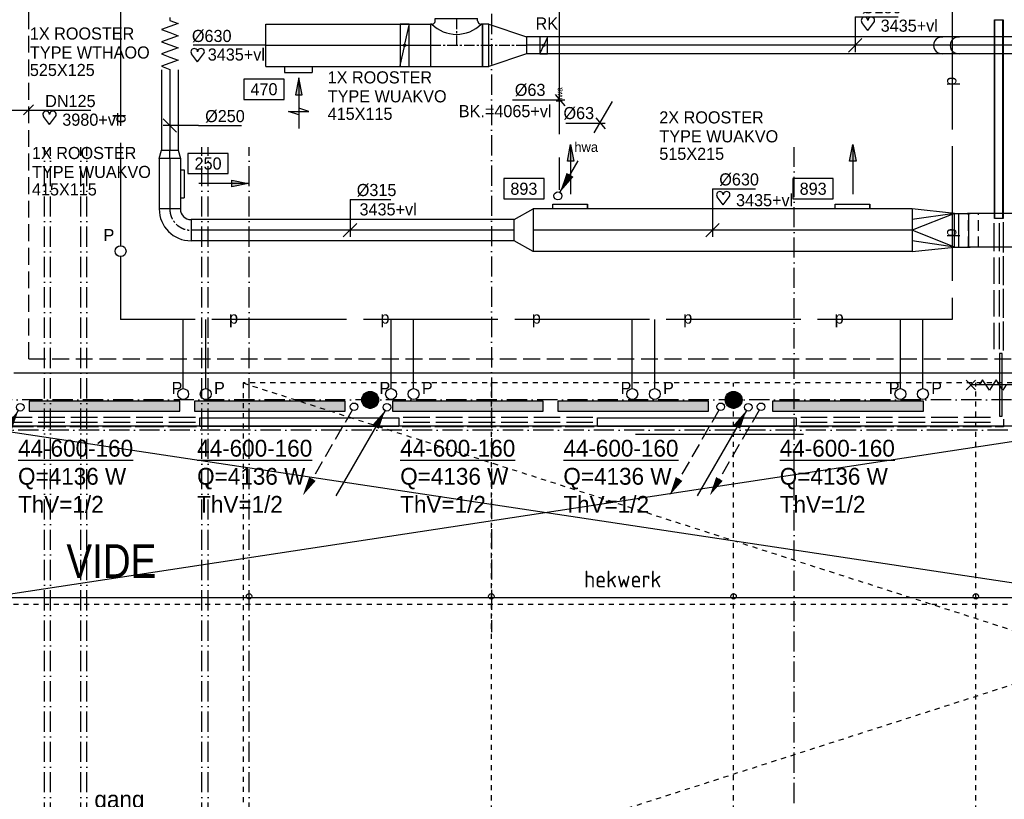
# Model space of a CAD drawing. Extents: x -41378 to 114803, y -24080 to 82188.
# Tile 57 of 137: x 16882 to 31514, y 39143 to 50723. Entities that reach past the tile are written whole.
import ezdxf
from ezdxf.enums import TextEntityAlignment as Align

# ---------------------------------------------------------------- set-up
doc = ezdxf.new("R2010")
doc.units = 0
doc.header["$LTSCALE"] = 50
for name, pattern in [('2322000', [45, 40, -5]), ('2322107', [2000, 1000, 1000]), ('2322108', [7, 5, -2]), ('2322122', [47, 40, -7]), ('CENTER2', [11.25, 7.5, -1.25, 1.25, -1.25]), ('CENTER4', [5, 3.125, -0.625, 0.625, -0.625]), ('DASHDOT', [9, 6, -1.5, 0, -1.5]), ('DASHED', [3, 1.5, -1.5]), ('HIDDEN2', [4.7625, 3.175, -1.5875])]:
    doc.linetypes.add(name, pattern=pattern)
doc.layers.get('0').update_dxf_attribs({"linetype": 'CONTINUOUS'})
doc.layers.get('DEFPOINTS').update_dxf_attribs({"linetype": 'CONTINUOUS'})
for name, color, linetype in [('AFDELING', 4, 'CONTINUOUS'), ('AL$1----_ALGEMEEN', 7, 'CONTINUOUS'), ('AL$1----_TEKST', 7, 'CONTINUOUS'), ('AL$7----_STRAMIEN', 1, 'DASHDOT'), ('AL22----_BINNENWAND', 7, 'CONTINUOUS'), ('AL23----_VLOEREN', 4, 'CONTINUOUS'), ('AL28----_KONSTRUKTIE', 3, 'CONTINUOUS'), ('AL31----_BUITENKOZ', 7, 'CONTINUOUS'), ('AL32----_BINNENKOZ', 7, 'CONTINUOUS'), ('AL34----_BALUSTRADES', 4, 'DASHED'), ('AL65----_BEVEILIGING', 7, 'CONTINUOUS'), ('ALXAA---_GEWBETON', 12, 'CONTINUOUS'), ('BOUW', 8, 'CONTINUOUS'), ('WI561---', 1, 'CONTINUOUS'), ('WL$1----', 3, 'CONTINUOUS'), ('WL521---', 4, 'CONTINUOUS'), ('WL561---', 4, 'CONTINUOUS'), ('WL561---_AANVOER', 4, 'CONTINUOUS'), ('WL561---_RETOUR', 4, 'CONTINUOUS'), ('WL570---', 3, 'CONTINUOUS'), ('WL570---_HARTLIJN', 7, 'CONTINUOUS'), ('WL570---_RETOUR', 3, 'CONTINUOUS'), ('WL570---_TOEVOER', 3, 'CONTINUOUS'), ('WM$1----', 1, 'CONTINUOUS'), ('WM521---', 1, 'CONTINUOUS'), ('WM570---', 1, 'CONTINUOUS')]:
    doc.layers.add(name, color=color, linetype=linetype)
doc.layers.get('0').freeze()
doc.styles.add('BURO-018', font='BUROFONT.shx', dxfattribs={"height": 90})
doc.styles.add('BURO-025', font='BUROFONT.shx', dxfattribs={"height": 250})
doc.styles.get("Standard").update_dxf_attribs({"font": 'ISOCP'})
doc.styles.add('TECHNIC', font='technic_.ttf')
doc.dimstyles.new('CEES', dxfattribs={"dimscale": 100, "dimtxt": 3, "dimasz": 3, "dimexe": 1, "dimexo": 1, "dimgap": 1.5, "dimtad": 0, "dimdec": 0, "dimzin": 0, "dimtxsty": 'BURO-018', "dimcen": -3, "dimdle": 1.25, "dimclrd": 1, "dimclre": 1, "dimclrt": 1, "dimazin": 3, "dimtfac": 0.75, "dimtdec": 0, "dimtofl": 0, "dimtmove": 0, "dimatfit": 3, "dimtvp": 1.5, "dimtolj": 1, "dimtzin": 0})

# ---------------------------------------------------------------- blocks, each defined once
blk = doc.blocks.new('LU-1D-K-276')
at = {"color": 0, "linetype": 'CONTINUOUS'}
for p, q in [((-0.5, 315), (0.5, 315)), ((-0.5, -315), (0.5, -315))]:
    blk.add_line(p, q, dxfattribs=at)
at = {"layer": 'WL570---_HARTLIJN', "linetype": 'CENTER2'}
blk.add_line((-0.5, 0), (0.5, 0), dxfattribs=at)
blk = doc.blocks.new('LU-1D-K-FA')
at = {"color": 0, "linetype": 'CONTINUOUS'}
for p, q in [((-0.5, 125), (0.5, 125)), ((-0.5, -125), (0.5, -125))]:
    blk.add_line(p, q, dxfattribs=at)
at = {"layer": 'WL570---_HARTLIJN', "linetype": 'CENTER2'}
blk.add_line((-0.5, 0), (0.5, 0), dxfattribs=at)
blk = doc.blocks.new('LU-1D-T-5A-2762765-Q2')
at = {"color": 0, "linetype": 'CONTINUOUS'}
for p, q in [((-365, 315), (-387, 315)), ((-387, 315), (-387, -315)), ((-315, 365), (-315, 398)), ((-315, 398), (315, 398)), ((315, 365), (315, 398)), ((387, 315), (365, 315)), ((387, -315), (387, 315)), ((-387, -315), (387, -315))]:
    blk.add_line(p, q, dxfattribs=at)
at = {"color": 0, "linetype": 'CONTINUOUS', "flags": 128}
for points in [[(-365, 315, 0.02182), (-360, 315, 0.037214), (-357, 316, 0.006436), (-350, 317, 0.02182), (-348, 318, 0.02182), (-344, 320, 0.02182), (-340, 322, 0.02182), (-336, 324, 0.02182), (-333, 327, 0.02182), (-330, 330, 0.02182), (-327, 333, 0.02182), (-324, 336, 0.02182), (-322, 340, 0.02182), (-320, 344, 0.02182), (-318, 348, 0.02182), (-317, 350, 0.006436), (-316, 357, 0.037214), (-315, 360, 0.02182), (-315, 365)], [(315, 365, 0.02182), (315, 360, 0.037214), (316, 357, 0.006436), (317, 350, 0.02182), (318, 348, 0.02182), (320, 344, 0.02182), (322, 340, 0.02182), (324, 336, 0.02182), (327, 333, 0.02182), (330, 330, 0.02182), (333, 327, 0.02182), (336, 324, 0.02182), (340, 322, 0.02182), (344, 320, 0.02182), (348, 318, 0.02182), (350, 317, 0.006436), (357, 316, 0.037214), (360, 315, 0.02182), (365, 315)]]:
    blk.add_lwpolyline(points, format="xyb", dxfattribs=at)
at = {"color": 0, "linetype": 'CONTINUOUS'}
blk.add_arc((0, 680), 517, 225, 315, dxfattribs=at)
at = {"layer": 'WL570---_HARTLIJN', "linetype": 'CENTER4'}
for p, q in [((0, 398), (0, 0)), ((-387, 0), (387, 0))]:
    blk.add_line(p, q, dxfattribs=at)
blk = doc.blocks.new('LU-1D-VCH-276FA2305D')
at = {"color": 0, "linetype": 'CONTINUOUS'}
for p, q in [((93, 315), (0, 315)), ((0, 315), (0, -315)), ((93, 315), (653.5102, 125)), ((93, -315), (93, 315)), ((653.5102, 125), (653.5102, -125)), ((653.5102, -125), (93, -315)), ((0, -315), (93, -315))]:
    blk.add_line(p, q, dxfattribs=at)
at = {"layer": 'WL570---_HARTLIJN', "linetype": 'CENTER4'}
blk.add_line((0, 0), (653.5102, 0), dxfattribs=at)
blk = doc.blocks.new('LU-PIJL6')
at = {"color": 0, "linetype": 'CONTINUOUS'}
for p, q in [((-5, -1.5), (-5, 1.5)), ((-5, 1.5), (-4.5, 0)), ((0, 0), (-7.5, 0)), ((-5.5, 0), (-5, -1.5)), ((-2.5, -0.5), (-2.5, 0.5)), ((-2.5, 0.5), (0, 0)), ((0, 0), (-2.5, -0.5))]:
    blk.add_line(p, q, dxfattribs=at)
blk.add_solid([(-2.5, 0.5), (-2.5, -0.5), (0, 0)], dxfattribs=at)
blk = doc.blocks.new('LU-ORND')
at = {"color": 0, "linetype": 'CONTINUOUS'}
for p, q in [((-3, 1.5), (-3, -1.5)), ((3, 1.5), (-3, 1.5)), ((3, -1.5), (3, 1.5)), ((-3, -1.5), (3, -1.5))]:
    blk.add_line(p, q, dxfattribs=at)
blk = doc.blocks.new('*D123')
at = {"color": 1, "linetype": 'BYBLOCK'}
for p, q in [((23373, 50243), (23373, 48645)), ((21022, 48950), (21022, 48645)), ((23073, 48745), (21322, 48745))]:
    blk.add_line(p, q, dxfattribs=at)
for points in [[(21322, 48795), (21322, 48695), (21022, 48745)], [(23073, 48795), (23073, 48695), (23373, 48745)]]:
    blk.add_solid(points, dxfattribs=at)
at = {"layer": 'DEFPOINTS', "color": 0, "linetype": 'BYBLOCK'}
for p in [(23373, 50343), (21022, 49050), (21022, 48745)]:
    blk.add_point(p, dxfattribs=at)
at = {"color": 1, "linetype": 'BYBLOCK', "insert": (22197, 49023), "char_height": 180, "attachment_point": 5, "style": 'BURO-018'}
blk.add_mtext('\\A1;2350', dxfattribs=at)
blk = doc.blocks.new('*U126', base_point=(26074, 50343))
at = {"layer": 'WM570---', "linetype": 'CONTINUOUS'}
for p, q in [((26074, 50768), (26074, 50243)), ((26074, 50768), (26714, 50768)), ((26173, 50442), (25974, 50243))]:
    blk.add_line(p, q, dxfattribs=at)
at = {"layer": 'WM570---', "linetype": 'CONTINUOUS', "style": 'BURO-018'}
blk.add_text('%%c250', height=180, dxfattribs=at).set_placement((26174, 50818))
blk = doc.blocks.new('LU-2D-K-1F4')
at = {"color": 0, "linetype": 'CONTINUOUS'}
for p, q in [((-0.5, 250), (0.5, 250)), ((-0.5, -250), (0.5, -250))]:
    blk.add_line(p, q, dxfattribs=at)
blk = doc.blocks.new('LU-2D-BHS--1-1F415E2D')
at = {"color": 0, "linetype": 'CONTINUOUS'}
for p, q in [((-135, 250), (95, 250)), ((72, 250), (72, -250)), ((-135, -250), (95, -250))]:
    blk.add_line(p, q, dxfattribs=at)
at = {"color": 0, "linetype": 'HIDDEN2'}
blk.add_line((-72, 250), (-72, -250), dxfattribs=at)
blk = doc.blocks.new('LU-2D-BSH-1-1F415E2D')
at = {"color": 0, "linetype": 'CONTINUOUS'}
for p, q in [((135, 250), (-95, 250)), ((72, 250), (72, -250)), ((135, -250), (-95, -250))]:
    blk.add_line(p, q, dxfattribs=at)
at = {"color": 0, "linetype": 'HIDDEN2'}
blk.add_line((-72, 250), (-72, -250), dxfattribs=at)
blk = doc.blocks.new('LU-1D-K-13B')
at = {"color": 0, "linetype": 'CONTINUOUS'}
for p, q in [((-0.5, 157.5), (0.5, 157.5)), ((-0.5, -157.5), (0.5, -157.5))]:
    blk.add_line(p, q, dxfattribs=at)
at = {"layer": 'WL570---_HARTLIJN', "linetype": 'CENTER2'}
blk.add_line((-0.5, 0), (0.5, 0), dxfattribs=at)
blk = doc.blocks.new('LU-1D-B--1-13B5A13B')
at = {"color": 0, "linetype": 'CONTINUOUS'}
for p, q in [((-315, -157.5), (-315, 157.5)), ((-157.5, -315), (157.5, -315))]:
    blk.add_line(p, q, dxfattribs=at)
for radius in [472.5, 157.5]:
    blk.add_arc((-315, -315), radius, 0, 90, dxfattribs=at)
at = {"layer": 'WL570---_HARTLIJN', "linetype": 'CENTER4'}
blk.add_arc((-315, -315), 315, 0, 90, dxfattribs=at)
blk = doc.blocks.new('LU-1D-VC-13BFA78')
at = {"color": 0, "linetype": 'CONTINUOUS'}
for p, q in [((0, 157.5), (120.1, 125)), ((0, -157.5), (0, 157.5)), ((120.1, 125), (120.1, -125)), ((120.1, -125), (0, -157.5))]:
    blk.add_line(p, q, dxfattribs=at)
at = {"layer": 'WL570---_HARTLIJN', "linetype": 'CENTER4'}
blk.add_line((0, 0), (120.1, 0), dxfattribs=at)
blk = doc.blocks.new('*D142')
at = {"color": 1, "linetype": 'BYBLOCK'}
for p, q in [((29260, 47714), (29260, 45910)), ((29560, 46010), (31070, 46010))]:
    blk.add_line(p, q, dxfattribs=at)
for points in [[(29560, 46060), (29560, 45960), (29260, 46010)], [(31070, 46060), (31070, 45960), (31370, 46010)]]:
    blk.add_solid(points, dxfattribs=at)
at = {"layer": 'DEFPOINTS', "color": 0, "linetype": 'BYBLOCK'}
for p in [(29260, 47814), (31370, 46010), (31370, 46010)]:
    blk.add_point(p, dxfattribs=at)
at = {"color": 1, "linetype": 'BYBLOCK', "insert": (30315, 46280), "char_height": 180, "attachment_point": 5, "style": 'BURO-018'}
blk.add_mtext('\\A1;2100', dxfattribs=at)
blk = doc.blocks.new('*D143')
at = {"color": 1, "linetype": 'BYBLOCK'}
for p, q in [((25060, 47636), (25060, 45910)), ((29260, 46718), (29260, 45910)), ((25360, 46010), (28960, 46010))]:
    blk.add_line(p, q, dxfattribs=at)
for points in [[(25360, 46060), (25360, 45960), (25060, 46010)], [(28960, 46060), (28960, 45960), (29260, 46010)]]:
    blk.add_solid(points, dxfattribs=at)
at = {"layer": 'DEFPOINTS', "color": 0, "linetype": 'BYBLOCK'}
for p in [(25060, 47736), (29260, 46818), (29260, 46010)]:
    blk.add_point(p, dxfattribs=at)
at = {"color": 1, "linetype": 'BYBLOCK', "insert": (27160, 46280), "char_height": 180, "attachment_point": 5, "style": 'BURO-018'}
blk.add_mtext('\\A1;4200', dxfattribs=at)
blk = doc.blocks.new('*U145', base_point=(27179, 47597))
at = {"layer": 'WM570---', "linetype": 'CONTINUOUS'}
for p, q in [((27179, 48212), (27179, 47497)), ((27179, 48212), (27819, 48212)), ((27278, 47696), (27079, 47497))]:
    blk.add_line(p, q, dxfattribs=at)
at = {"layer": 'WM570---', "linetype": 'CONTINUOUS', "style": 'BURO-018'}
blk.add_text('%%c630', height=180, dxfattribs=at).set_placement((27279, 48262))
blk = doc.blocks.new('*U146', base_point=(21791, 47597))
at = {"layer": 'WM570---', "linetype": 'CONTINUOUS'}
for p, q in [((21791, 48054), (21791, 47497)), ((21791, 48054), (22398, 48054)), ((21891, 47696), (21691, 47497))]:
    blk.add_line(p, q, dxfattribs=at)
at = {"layer": 'WM570---', "linetype": 'CONTINUOUS', "style": 'BURO-018'}
blk.add_text('%%c315', height=180, dxfattribs=at).set_placement((21891, 48104))
blk = doc.blocks.new('*U147', base_point=(19113, 49838))
at = {"layer": 'WM570---', "linetype": 'CONTINUOUS'}
for p, q in [((19013, 49938), (19213, 49738)), ((19538, 49838), (19013, 49838)), ((19538, 49838), (20178, 49838))]:
    blk.add_line(p, q, dxfattribs=at)
at = {"layer": 'WM570---', "linetype": 'CONTINUOUS', "style": 'BURO-018'}
blk.add_text('%%c250', height=180, dxfattribs=at).set_placement((19638, 49888))
blk = doc.blocks.new('LU-2D-VR-1F4276276')
at = {"color": 0, "linetype": 'CONTINUOUS'}
for p, q in [((630, 315), (0, 250)), ((630, -315), (630, 315)), ((0, 250), (0, -250)), ((0, 250), (630, 157.5)), ((0, 250), (630, 0)), ((0, -250), (630, 0)), ((0, -250), (630, -157.5)), ((0, -250), (630, -315))]:
    blk.add_line(p, q, dxfattribs=at)
blk = doc.blocks.new('LU-PIJL7')
at = {"color": 0, "linetype": 'CONTINUOUS'}
for p, q in [((0, 0), (-15, 0)), ((-5, -1), (-5, 1)), ((-5, 1), (0, 0)), ((0, 0), (-5, -1))]:
    blk.add_line(p, q, dxfattribs=at)
blk.add_solid([(-5, 1), (-5, -1), (0, 0)], dxfattribs=at)
blk = doc.blocks.new('LU-1D-F-FA329')
at = {"color": 0, "linetype": 'CONTINUOUS'}
for p, q in [((-405, 0), (-364, 0)), ((-364, 0), (-318, 125)), ((-318, 125), (-273, 0)), ((-273, 0), (-227, -125)), ((-227, -125), (-182, 0)), ((-182, 0), (-136, 125)), ((-136, 125), (-91, 0)), ((-91, 0), (-45, -125)), ((-45, -125), (0, 0)), ((0, 0), (45, 125)), ((45, 125), (91, 0)), ((91, 0), (136, -125)), ((136, -125), (182, 0)), ((182, 0), (227, 125)), ((227, 125), (273, 0)), ((273, 0), (318, -125)), ((318, -125), (364, 0)), ((364, 0), (405, 0))]:
    blk.add_line(p, q, dxfattribs=at)
blk = doc.blocks.new('LU-1D-KL-FA76')
at = {"color": 0, "linetype": 'CONTINUOUS'}
for p, q in [((-59, 125), (-59, -125)), ((59, 125), (-59, 125)), ((53, 112), (6, 13)), ((59, -125), (59, 125)), ((-59, -125), (59, -125)), ((-6, -13), (-53, -112))]:
    blk.add_line(p, q, dxfattribs=at)
blk.add_circle((0, 0), 14.8, dxfattribs=at)
blk = doc.blocks.new('LU-1D-KL-27688')
at = {"color": 0, "linetype": 'CONTINUOUS'}
for p, q in [((-68, 315), (-68, -315)), ((68, 315), (-68, 315)), ((65, 298), (4, 17)), ((68, -315), (68, 315)), ((-4, -17), (-65, -298)), ((-68, -315), (68, -315))]:
    blk.add_line(p, q, dxfattribs=at)
blk.add_circle((0, 0), 17, dxfattribs=at)
blk = doc.blocks.new('LDV3')
at = {"color": 0, "linetype": 'CONTINUOUS'}
for p, q in [((4.5, 7.79), (6.75, 11.69)), ((0.25, 0.43), (2.5, 4.33))]:
    blk.add_line(p, q, dxfattribs=at)
blk.add_lwpolyline([(0.25, 0.43, 0, 1, 0), (1.5, 2.6, 1, 1, 0)], format="xyseb", dxfattribs=at)
blk.add_circle((0, 0), 0.5, dxfattribs=at)
at = {"color": 0, "linetype": 'CONTINUOUS', "style": 'BURO-018'}
blk.add_attdef('LD_TEXT1', text='', height=1.8, dxfattribs=at).set_placement((3.5, 6.06), align=Align.MIDDLE)
blk = doc.blocks.new('2322401')
at = {"color": 0, "linetype": 'CONTINUOUS'}
for p, q in [((-0.5, 0.5, 1), (-0.5, 0.5)), ((-0.5, 0.5, 1), (-0.5, -0.5, 1)), ((0.5, 0.5, 1), (-0.5, 0.5, 1)), ((0.5, 0.5), (-0.5, 0.5)), ((-0.5, 0.5), (-0.5, -0.5)), ((0.5, 0.5, 1), (0.5, 0.5)), ((0.5, -0.5, 1), (0.5, 0.5, 1)), ((0.5, -0.5), (0.5, 0.5)), ((-0.5, -0.5, 1), (-0.5, -0.5)), ((-0.5, -0.5, 1), (0.5, -0.5, 1)), ((-0.5, -0.5), (0.5, -0.5)), ((0.5, -0.5, 1), (0.5, -0.5))]:
    blk.add_line(p, q, dxfattribs=at)
blk = doc.blocks.new('CVHATCH1')
at = {"color": 0, "linetype": 'CONTINUOUS'}
blk.add_solid([(-0.5, -0.5), (0.5, -0.5), (-0.5, 0.5), (0.5, 0.5)], dxfattribs=at)
blk = doc.blocks.new('CVRINFO2')
at = {"color": 0, "linetype": 'CONTINUOUS', "style": 'BURO-025'}
for tag, p in [('CV_TEXT125', (0, 0)), ('CV_TEXT225', (0, -4.17)), ('CV_TEXT325', (0, -8.33)), ('CV_TEXT425', (0, -12.5))]:
    blk.add_attdef(tag, p, '', height=2.5, dxfattribs=at)
blk = doc.blocks.new('LDV2108')
at = {"color": 0, "linetype": 'CONTINUOUS'}
for p, q in [((-0.25, -0.43), (-1.19, -2.06)), ((-1.56, -2.71), (-2.5, -4.33)), ((-2.87, -4.98), (-3.81, -6.6)), ((-4.19, -7.25), (-5.12, -8.88)), ((-5.5, -9.53), (-6.44, -11.15))]:
    blk.add_line(p, q, dxfattribs=at)
blk.add_lwpolyline([(-6.75, -11.69, 0, 1, 0), (-5.5, -9.53, 1, 1, 0)], format="xyseb", dxfattribs=at)
blk.add_circle((0, 0), 0.5, dxfattribs=at)
blk = doc.blocks.new('LDV4107')
at = {"color": 0, "linetype": 'CONTINUOUS'}
blk.add_line((-0.25, -0.43), (-6.75, -11.69), dxfattribs=at)
blk.add_lwpolyline([(-0.25, -0.43, 0, 1, 0), (-1.5, -2.6, 1, 1, 0)], format="xyseb", dxfattribs=at)
blk.add_circle((0, 0), 0.5, dxfattribs=at)
blk = doc.blocks.new('HART')
at = {"color": 1}
for q in [(-39.7, 52.4), (39.7, 52.4)]:
    blk.add_line((0, 0), q, dxfattribs=at)
for centre, start, end in [((-22.1, 65.7), 0, 217.18669), ((22.1, 65.7), 322.81331, 180)]:
    blk.add_arc(centre, 22.1, start, end, dxfattribs=at)
blk = doc.blocks.new('2322000-2')
at = {"layer": 'WM$1----', "color": 0, "style": 'BURO-018'}
for rotation, p in [(90, (30739, 49807)), (270, (18381, 49255)), (90, (30739, 47557)), (360, (20060, 46271)), (360, (22310, 46271)), (360, (24560, 46271)), (360, (26810, 46271)), (360, (29060, 46271))]:
    blk.add_text('p', height=180, rotation=rotation, dxfattribs=at).set_placement(p, align=Align.MIDDLE)
blk = doc.blocks.new('2322122-2')
at = {"layer": 'WM521---', "color": 0, "style": 'BURO-018'}
blk.add_text('hwa', height=90, rotation=90, dxfattribs=at).set_placement((24901, 49610), align=Align.MIDDLE)

msp = doc.modelspace()

# ---------------------------------------------------------------- linework, layer by layer
at = {"layer": 'AL$1----_ALGEMEEN', "color": 8, "linetype": 'DASHED'}
for p, q in [((20201, 37177.3), (45581, 45327.3)), ((20201, 45327.3), (20201, 37177.3)), ((45581, 45327.3), (20201, 45327.3)), ((20201, 45327.3), (45581, 37177.3)), ((23891, 37177.3), (23891, 45327.3)), ((27491, 37177.3), (27491, 45327.3)), ((31091, 37177.3), (31091, 45327.3))]:
    msp.add_line(p, q, dxfattribs=at)
at = {"layer": 'AL$1----_ALGEMEEN', "color": 8}
msp.add_line((28531, 44562.3), (26031, 44562.3), dxfattribs=at)
at = {"layer": 'AL$7----_STRAMIEN', "color": 1}
for p, q in [((112191.2, 45077.3), (-30903.4, 45077.3)), ((112582.7, 44627.3), (-30110.1, 44627.3))]:
    msp.add_line(p, q, dxfattribs=at)
msp.add_lwpolyline([(23891, 80064.7), (23891, 41627.3)], dxfattribs=at)
at = {"layer": 'AL$7----_STRAMIEN'}
for points in [[(17250, 10891), (17250, 48830.7)], [(17341, 10891), (17341, 48830.7)], [(17791, 10891), (17791, 48830.7)], [(17882, 10891), (17882, 48830.7)], [(19591, 10891), (19591, 48830.7)], [(19682, 10891), (19682, 48830.7)], [(20291, 10891), (20291, 48830.7)], [(28391, 10731.1), (28391, 48830.7)]]:
    msp.add_lwpolyline(points, dxfattribs=at)
at = {"layer": 'AL22----_BINNENWAND', "color": 8}
for p, q in [((31370.5, 47767.8), (31370.5, 50721.8)), ((31370.5, 50721.8), (31495.5, 50721.8)), ((31495.5, 50721.8), (31495.5, 47767.8)), ((31495.5, 47767.8), (31370.5, 47767.8)), ((19560, 44810.5), (22514, 44810.5)), ((19560, 44685.5), (19560, 44810.5)), ((22514, 44810.5), (22514, 44685.5)), ((25468, 44810.5), (28422, 44810.5)), ((25468, 44685.5), (25468, 44810.5)), ((28422, 44810.5), (28422, 44685.5)), ((22514, 44685.5), (19560, 44685.5)), ((28422, 44685.5), (25468, 44685.5))]:
    msp.add_line(p, q, dxfattribs=at)
at = {"layer": 'AL22----_BINNENWAND', "color": 8, "linetype": 'CONTINUOUS'}
for p, q in [((31373, 47767.8), (31373, 50721.8)), ((31493, 47767.8), (31493, 50721.8)), ((19560, 44808), (22514, 44808)), ((25468, 44808), (28422, 44808)), ((19560, 44688), (22514, 44688)), ((25468, 44688), (28422, 44688))]:
    msp.add_line(p, q, dxfattribs=at)
at = {"layer": 'AL23----_VLOEREN', "color": 8}
for p, q in [((33113.5, 44685.5), (16351, 44685.5)), ((16351, 42137.3), (33113.5, 44685.5)), ((16351, 44658.8), (33113.5, 42137.3)), ((33113.5, 42137.3), (16351, 42137.3))]:
    msp.add_line(p, q, dxfattribs=at)
at = {"layer": 'AL28----_KONSTRUKTIE', "color": 8}
for centre, radius in [((22091, 45077.3), 125), ((27491, 45077.3), 125), ((20291, 42158.3), 40), ((23891, 42158.3), 40), ((27491, 42158.3), 40), ((31091, 42158.3), 40)]:
    msp.add_circle(centre, radius, dxfattribs=at)
at = {"layer": 'AL31----_BUITENKOZ', "color": 8, "linetype": 'CONTINUOUS'}
for p, q in [((31482.5, 45762.8), (31441.5, 45762.8)), ((31441.5, 45762.8), (31441.5, 44832.8)), ((31482.5, 44832.8), (31482.5, 45762.8)), ((31441.5, 44832.8), (31482.5, 44832.8))]:
    msp.add_line(p, q, dxfattribs=at)
at = {"layer": 'AL32----_BINNENKOZ', "color": 8}
for p, q in [((31363.5, 47282.8), (31363.5, 47700.8)), ((31435.5, 47700.8), (31435.5, 47282.8)), ((31502.5, 47265.8), (31502.5, 47717.8)), ((31363.5, 46797.8), (31363.5, 47192.8)), ((31435.5, 47192.8), (31435.5, 46797.8)), ((31502.5, 46780.8), (31502.5, 47209.8)), ((31363.5, 46312.8), (31363.5, 46707.8)), ((31435.5, 46707.8), (31435.5, 46312.8)), ((31502.5, 46295.8), (31502.5, 46724.8)), ((31502.5, 45810.8), (31502.5, 46239.8)), ((31363.5, 45827.8), (31363.5, 46222.8)), ((31435.5, 46222.8), (31435.5, 45827.8)), ((16673, 44817.5), (17068, 44817.5)), ((17158, 44817.5), (17553, 44817.5)), ((17643, 44817.5), (18038, 44817.5)), ((18128, 44817.5), (18523, 44817.5)), ((18613, 44817.5), (19008, 44817.5)), ((19098, 44817.5), (19493, 44817.5)), ((22581, 44817.5), (22976, 44817.5)), ((23066, 44817.5), (23461, 44817.5)), ((23551, 44817.5), (23946, 44817.5)), ((24036, 44817.5), (24431, 44817.5)), ((24521, 44817.5), (24916, 44817.5)), ((25006, 44817.5), (25401, 44817.5)), ((28489, 44817.5), (28884, 44817.5)), ((28974, 44817.5), (29369, 44817.5)), ((29459, 44817.5), (29854, 44817.5)), ((29944, 44817.5), (30339, 44817.5)), ((30429, 44817.5), (30824, 44817.5)), ((30914, 44817.5), (31309, 44817.5)), ((31502.5, 44790.8), (31502.5, 44676.8)), ((16656, 44678.5), (17085, 44678.5)), ((16673, 44745.5), (17068, 44745.5)), ((17141, 44678.5), (17570, 44678.5)), ((17158, 44745.5), (17553, 44745.5)), ((17626, 44678.5), (18055, 44678.5)), ((17643, 44745.5), (18038, 44745.5)), ((18111, 44678.5), (18540, 44678.5)), ((18128, 44745.5), (18523, 44745.5)), ((18596, 44678.5), (19025, 44678.5)), ((18613, 44745.5), (19008, 44745.5)), ((19081, 44678.5), (19510, 44678.5)), ((19098, 44745.5), (19493, 44745.5)), ((22564, 44678.5), (22993, 44678.5)), ((22581, 44745.5), (22976, 44745.5)), ((23049, 44678.5), (23478, 44678.5)), ((23066, 44745.5), (23461, 44745.5)), ((23534, 44678.5), (23963, 44678.5)), ((23551, 44745.5), (23946, 44745.5)), ((24019, 44678.5), (24448, 44678.5)), ((24036, 44745.5), (24431, 44745.5)), ((24504, 44678.5), (24933, 44678.5)), ((24521, 44745.5), (24916, 44745.5)), ((24989, 44678.5), (25418, 44678.5)), ((25006, 44745.5), (25401, 44745.5)), ((28472, 44678.5), (28901, 44678.5)), ((28489, 44745.5), (28884, 44745.5)), ((28957, 44678.5), (29386, 44678.5)), ((28974, 44745.5), (29369, 44745.5)), ((29442, 44678.5), (29871, 44678.5)), ((29459, 44745.5), (29854, 44745.5)), ((29927, 44678.5), (30356, 44678.5)), ((29944, 44745.5), (30339, 44745.5)), ((30412, 44678.5), (30841, 44678.5)), ((30429, 44745.5), (30824, 44745.5)), ((30897, 44678.5), (31326, 44678.5)), ((30914, 44745.5), (31309, 44745.5)), ((31502.5, 44676.8), (31376, 44676.8))]:
    msp.add_line(p, q, dxfattribs=at)
at = {"layer": 'AL34----_BALUSTRADES', "color": 8}
msp.add_line((33213.5, 42037.3), (16286.5, 42037.3), dxfattribs=at)
at = {"layer": 'AL65----_BEVEILIGING', "color": 8, "linetype": 'CONTINUOUS'}
for p, q in [((31086.5, 45227.8), (30946.5, 45367.8)), ((31086.5, 45367.8), (30946.5, 45227.8)), ((31191.5, 45372.8), (31141.5, 45297.8)), ((31291.5, 45222.8), (31191.5, 45372.8)), ((31391.5, 45372.8), (31341.5, 45297.8)), ((31491.5, 45222.8), (31391.5, 45372.8)), ((31866.5, 45297.8), (31016.5, 45297.8)), ((31341.5, 45297.8), (31291.5, 45222.8)), ((31541.5, 45297.8), (31491.5, 45222.8))]:
    msp.add_line(p, q, dxfattribs=at)
at = {"layer": 'ALXAA---_GEWBETON', "color": 8}
for p, q in [((21966.1, 45073), (22215.9, 45073)), ((21967, 45093), (22215, 45093)), ((21971.2, 45113), (22210.8, 45113)), ((21979.1, 45133), (22202.9, 45133)), ((21991.5, 45153), (22190.5, 45153)), ((22010.6, 45173), (22171.4, 45173)), ((22043.7, 45193), (22138.3, 45193)), ((27366.1, 45073), (27615.9, 45073)), ((27367, 45093), (27615, 45093)), ((27371.2, 45113), (27610.8, 45113)), ((27379.1, 45133), (27602.9, 45133)), ((27391.5, 45153), (27590.5, 45153)), ((27410.6, 45173), (27571.4, 45173)), ((27443.7, 45193), (27538.3, 45193)), ((21968.4, 45053), (22213.6, 45053)), ((21974.1, 45033), (22207.9, 45033)), ((21983.8, 45013), (22198.2, 45013)), ((21998.7, 44993), (22183.3, 44993)), ((22022.1, 44973), (22159.9, 44973)), ((22077.7, 44953), (22104.3, 44953)), ((27368.4, 45053), (27613.6, 45053)), ((27374.1, 45033), (27607.9, 45033)), ((27383.8, 45013), (27598.2, 45013)), ((27398.7, 44993), (27583.3, 44993)), ((27422.1, 44973), (27559.9, 44973)), ((27477.7, 44953), (27504.3, 44953))]:
    msp.add_line(p, q, dxfattribs=at)
at = {"layer": 'DEFPOINTS', "color": 0, "linetype": 'BYBLOCK'}
for p in [(20540.6, 49938.3), (21022.3, 49037.6), (20540.6, 48745.2)]:
    msp.add_point(p, dxfattribs=at)
at = {"layer": 'WL$1----', "linetype": '2322000'}
for p, q in [((30739.4, 53343.5), (30739.4, 46271.4)), ((18381.1, 51144.7), (18381.1, 47365.9)), ((18381.1, 47204.4), (18381.1, 46271.4)), ((30739.4, 46271.4), (18381.1, 46271.4)), ((19311.9, 45242.7), (19311.9, 46271.4)), ((19647, 45242.7), (19647, 46271.4)), ((22401, 45242.7), (22401, 46271.4)), ((22736.1, 45242.7), (22736.1, 46271.4)), ((25985.3, 45242.7), (25985.3, 46271.4)), ((26320.4, 45242.7), (26320.4, 46271.4)), ((29970.2, 45242.7), (29970.2, 46271.4)), ((30305.2, 45242.7), (30305.2, 46271.4))]:
    msp.add_line(p, q, dxfattribs=at)
at = {"layer": 'WL$1----'}
for centre in [(18381.1, 47285.1), (19311.9, 45161.9), (19647, 45161.9), (22401, 45161.9), (22736.1, 45161.9), (25985.3, 45161.9), (26320.4, 45161.9), (29970.2, 45161.9), (30305.2, 45161.9)]:
    msp.add_circle(centre, 80.8, dxfattribs=at)
at = {"layer": 'WL521---', "linetype": '2322122'}
msp.add_line((24900.8, 51024.8), (24900.8, 48195.6), dxfattribs=at)
at = {"layer": 'WL561---_AANVOER', "linetype": '2322107'}
msp.add_line((41630.7, 45471), (16793.8, 45471), dxfattribs=at)
at = {"layer": 'WL561---_RETOUR', "linetype": '2322108'}
for q in [(17015.9, 51567.2), (38784.1, 45684.1)]:
    msp.add_line((17015.9, 45684.1), q, dxfattribs=at)
at = {"layer": 'WL570---'}
for p, q in [((20814.8, 50022), (20814.8, 49938.3)), ((20814.8, 49938.3), (21229.8, 49938.3)), ((21229.8, 50022), (21229.8, 49938.3))]:
    msp.add_line(p, q, dxfattribs=at)
at = {"layer": 'WL570---_TOEVOER', "linetype": 'CONTINUOUS'}
msp.add_line((20540.6, 50027.7), (20540.6, 50657.7), dxfattribs=at)
at = {"layer": 'WL570---_TOEVOER'}
for p, q in [((19272.1, 48493.5), (19325.3, 48493.5)), ((19325.3, 48493.5), (19325.3, 48078.5)), ((19272.1, 48078.5), (19325.3, 48078.5)), ((24231.6, 47754.9), (24512.8, 47911.5)), ((24512.8, 47911.5), (24512.8, 47281.5)), ((24802.5, 47982.7), (25317.5, 47982.7)), ((24802.5, 47921.9), (24802.5, 47982.7)), ((25317.5, 47982.7), (25317.5, 47921.9)), ((25317.5, 47921.9), (25317.5, 47982.7)), ((29002.5, 47921.9), (29002.5, 47982.7)), ((29002.5, 47982.7), (29517.5, 47982.7)), ((29517.5, 47921.9), (29517.5, 47982.7)), ((29517.5, 47982.7), (29517.5, 47921.9)), ((24231.6, 47439), (24231.6, 47754.9)), ((24512.8, 47281.5), (24231.6, 47439))]:
    msp.add_line(p, q, dxfattribs=at)
for centre in [(30585.5, 50341.7), (30832.9, 50341.7)]:
    msp.add_arc(centre, 124.5, 83.83881, 275.21712, dxfattribs=at)
at = {"layer": 'WM$1----'}
for p, q in [((24841.1, 49609.7), (24982.5, 49444.7)), ((24204.4, 49532), (24982.4, 49532)), ((24998.5, 49187.6), (25584.4, 49187.6)), ((25443, 49265.3), (25584.5, 49100.4))]:
    msp.add_line(p, q, dxfattribs=at)
at = {"layer": 'WM570---', "linetype": 'CONTINUOUS'}
msp.add_line((20540.5, 50342.7), (19461.4, 50346.1), dxfattribs=at)
at = {"layer": 'WM570---'}
for p, q in [((16940.1, 49310.3), (17089.5, 49459.6)), ((16767.7, 49379.2), (17939.9, 49379.2))]:
    msp.add_line(p, q, dxfattribs=at)

# ---------------------------------------------------------------- block references
at = {"layer": 'WI561---'}
ref = msp.add_blockref('CVRINFO2', (16857.3, 44232.7), dxfattribs=dict(at, xscale=100, yscale=100, zscale=100))
ref.add_attrib('CV_TEXT125', '%%u44-600-160', (16857.3, 44232.7), dxfattribs={"layer": '0', "color": 2, "linetype": 'CONTINUOUS', "height": 250, "style": 'BURO-025'})
ref.add_attrib('CV_TEXT225', 'Q=4136 W', (16857.3, 43816), dxfattribs={"layer": '0', "color": 2, "linetype": 'CONTINUOUS', "height": 250, "style": 'BURO-025'})
ref.add_attrib('CV_TEXT325', 'ThV=1/2', (16857.3, 43399.3), dxfattribs={"layer": '0', "color": 2, "linetype": 'CONTINUOUS', "height": 250, "style": 'BURO-025'})
ref = msp.add_blockref('CVRINFO2', (19519.1, 44232.7), dxfattribs=dict(at, xscale=100, yscale=100, zscale=100))
ref.add_attrib('CV_TEXT125', '%%u44-600-160', (19519.1, 44232.7), dxfattribs={"layer": '0', "color": 2, "linetype": 'CONTINUOUS', "height": 250, "style": 'BURO-025'})
ref.add_attrib('CV_TEXT225', 'Q=4136 W', (19519.1, 43816), dxfattribs={"layer": '0', "color": 2, "linetype": 'CONTINUOUS', "height": 250, "style": 'BURO-025'})
ref.add_attrib('CV_TEXT325', 'ThV=1/2', (19519.1, 43399.3), dxfattribs={"layer": '0', "color": 2, "linetype": 'CONTINUOUS', "height": 250, "style": 'BURO-025'})
ref = msp.add_blockref('CVRINFO2', (22536.7, 44232.7), dxfattribs=dict(at, xscale=100, yscale=100, zscale=100))
ref.add_attrib('CV_TEXT125', '%%u44-600-160', (22536.7, 44232.7), dxfattribs={"layer": '0', "color": 2, "linetype": 'CONTINUOUS', "height": 250, "style": 'BURO-025'})
ref.add_attrib('CV_TEXT225', 'Q=4136 W', (22536.7, 43816), dxfattribs={"layer": '0', "color": 2, "linetype": 'CONTINUOUS', "height": 250, "style": 'BURO-025'})
ref.add_attrib('CV_TEXT325', 'ThV=1/2', (22536.7, 43399.3), dxfattribs={"layer": '0', "color": 2, "linetype": 'CONTINUOUS', "height": 250, "style": 'BURO-025'})
ref = msp.add_blockref('CVRINFO2', (24961.3, 44232.7), dxfattribs=dict(at, xscale=100, yscale=100, zscale=100))
ref.add_attrib('CV_TEXT125', '%%u44-600-160', (24961.3, 44232.7), dxfattribs={"layer": '0', "color": 2, "linetype": 'CONTINUOUS', "height": 250, "style": 'BURO-025'})
ref.add_attrib('CV_TEXT225', 'Q=4136 W', (24961.3, 43816), dxfattribs={"layer": '0', "color": 2, "linetype": 'CONTINUOUS', "height": 250, "style": 'BURO-025'})
ref.add_attrib('CV_TEXT325', 'ThV=1/2', (24961.3, 43399.3), dxfattribs={"layer": '0', "color": 2, "linetype": 'CONTINUOUS', "height": 250, "style": 'BURO-025'})
ref = msp.add_blockref('CVRINFO2', (28176.5, 44232.7), dxfattribs=dict(at, xscale=100, yscale=100, zscale=100))
ref.add_attrib('CV_TEXT125', '%%u44-600-160', (28176.5, 44232.7), dxfattribs={"layer": '0', "color": 2, "linetype": 'CONTINUOUS', "height": 250, "style": 'BURO-025'})
ref.add_attrib('CV_TEXT225', 'Q=4136 W', (28176.5, 43816), dxfattribs={"layer": '0', "color": 2, "linetype": 'CONTINUOUS', "height": 250, "style": 'BURO-025'})
ref.add_attrib('CV_TEXT325', 'ThV=1/2', (28176.5, 43399.3), dxfattribs={"layer": '0', "color": 2, "linetype": 'CONTINUOUS', "height": 250, "style": 'BURO-025'})
at = {"layer": 'WL521---', "color": 2}
ref = msp.add_blockref('LDV3', (24880.5, 48106.5), dxfattribs=dict(at, xscale=120, yscale=120, zscale=120))
ref.add_attrib('LD_TEXT1', 'hwa', dxfattribs={"layer": '0', "color": 1, "linetype": 'CONTINUOUS', "height": 144, "style": 'BURO-018'}).set_placement((25300.5, 48834), align=Align.MIDDLE)
at = {"layer": 'WL561---', "xscale": 2240, "yscale": 150}
for name, p, zscale, rotation in [('2322401', (18141.7, 44981.7), 400, 180.0000000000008), ('CVHATCH1', (18141.7, 44981.7), 2240, 180.0000000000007), ('2322401', (20599.1, 44981.7), 400, 180.0000000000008), ('CVHATCH1', (20599.1, 44981.7), 2240, 180.0000000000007), ('2322401', (23541.7, 44981.7), 400, 180.0000000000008), ('CVHATCH1', (23541.7, 44981.7), 2240, 180.0000000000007), ('2322401', (25999.1, 44981.7), 400, 180.0000000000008), ('CVHATCH1', (25999.1, 44981.7), 2240, 180.0000000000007), ('2322401', (29191.4, 44981.7), 400, 180.0000000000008), ('CVHATCH1', (29191.4, 44981.7), 2240, 180.0000000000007)]:
    msp.add_blockref(name, p, dxfattribs=dict(at, zscale=zscale, rotation=rotation))
at = {"layer": 'WL561---_AANVOER', "color": 2, "xscale": 112.5, "yscale": 112.5, "zscale": 112.5}
for p in [(16889.8, 44967), (22339.2, 44967), (27708.7, 44967)]:
    msp.add_blockref('LDV4107', p, dxfattribs=at)
at = {"layer": 'WL561---_RETOUR', "color": 2, "xscale": 112.5, "yscale": 112.5, "zscale": 112.5}
for p in [(21850.7, 44973.4), (27300.1, 44973.4), (27898.9, 44973.4)]:
    msp.add_blockref('LDV2108', p, dxfattribs=at)
at = {"layer": 'WL570---_RETOUR', "linetype": 'CONTINUOUS', "rotation": 180}
msp.add_blockref('LU-1D-KL-27688', (22602.6, 50342.7), dxfattribs=at)
at = {"layer": 'WL570---_RETOUR', "linetype": 'CONTINUOUS'}
msp.add_blockref('LU-1D-KL-FA76', (24668.5, 50342.7), dxfattribs=at)
at = {"layer": 'WL570---_RETOUR', "xscale": -100, "yscale": 100, "zscale": 100, "rotation": 270}
msp.add_blockref('LU-PIJL6', (21028.6, 49858.1), dxfattribs=at)
at = {"layer": 'WL570---_TOEVOER', "linetype": 'CONTINUOUS'}
for name, p, rotation in [('LU-1D-F-FA329', (19113.1, 50349.7), 270), ('LU-1D-VC-13BFA78', (19113.1, 48663.5), 90), ('LU-1D-B--1-13B5A13B', (19113.1, 47596.5), 180), ('LU-2D-VR-1F4276276', (30775, 47596.5), 180), ('LU-2D-BSH-1-1F415E2D', (30909.6, 47596.5), 180), ('LU-2D-BHS--1-1F415E2D', (31059.6, 47596.5), 180)]:
    msp.add_blockref(name, p, dxfattribs=dict(at, rotation=rotation))
for name, p, xscale in [('LU-1D-K-276', (21763.2, 50342.7), 2445.428135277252), ('LU-2D-K-1F4', (30984.6, 47596.5, -95.2), 40.3805922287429)]:
    msp.add_blockref(name, p, dxfattribs=dict(at, xscale=xscale))
for name, p in [('LU-1D-T-5A-2762765-Q2', (23372.6, 50342.7)), ('LU-1D-VCH-276FA2305D', (23759.2, 50342.7))]:
    msp.add_blockref(name, p, dxfattribs=at)
for name, p, xscale, rotation in [('LU-1D-K-FA', (35388.1, 50342.7), 21950.65442157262, 180), ('LU-1D-K-FA', (30628, 50342.7, -73.2), 103.5533905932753, 180), ('LU-1D-K-FA', (30875.5, 50342.7, -73.2), 103.5533905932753, 180), ('LU-1D-K-FA', (19113.1, 49381.6), 1197.786271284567, 270), ('LU-1D-K-13B', (19113.1, 48287), 750.8648815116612, 270), ('LU-1D-K-276', (27328.2, 47596.5), 5630.799960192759, 180), ('LU-1D-K-13B', (21829.8, 47596.5), 4803.488960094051, 180), ('LU-2D-K-1F4', (34467, 47596.5), 6545.540820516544, 180)]:
    msp.add_blockref(name, p, dxfattribs=dict(at, xscale=xscale, rotation=rotation))
at = {"layer": 'WL570---_TOEVOER', "xscale": 49, "yscale": 49, "zscale": 49, "rotation": 90}
for p in [(25069.4, 48867.7), (29263.7, 48867.7)]:
    msp.add_blockref('LU-PIJL7', p, dxfattribs=at)
at = {"layer": 'WL570---_TOEVOER', "xscale": 49, "yscale": 49, "zscale": 49}
msp.add_blockref('LU-PIJL7', (20278, 48288.5), dxfattribs=at)
at = {"layer": 'WM$1----'}
msp.add_blockref('2322000-2', (0, 0), dxfattribs=at)
at = {"layer": 'WM521---'}
msp.add_blockref('2322122-2', (0, 0), dxfattribs=at)
at = {"layer": 'WM570---'}
for name, p in [('*U126', (29298, 50342.7)), ('*U147', (19113.1, 49151.5)), ('*U145', (27178.6, 47596.5)), ('*U146', (21791.1, 47596.5))]:
    msp.add_blockref(name, p, dxfattribs=at)
at = {"layer": 'WM570---', "xscale": 2.25, "yscale": 2.25, "zscale": 2.25}
for p in [(29487.5, 50564.5), (19526.5, 50097.2), (17325.5, 49168.1), (27338, 47972.8)]:
    msp.add_blockref('HART', p, dxfattribs=at)
at = {"layer": 'WM570---', "color": 1}
ref = msp.add_blockref('LU-ORND', (20512.3, 49690.2), dxfattribs=dict(at, xscale=100, yscale=100, zscale=100))
ref.add_attrib('LU_TEXT1', '470', dxfattribs={"layer": '0', "color": 1, "linetype": 'CONTINUOUS', "height": 180, "style": 'BURO-018'}).set_placement((20512.3, 49690.2), align=Align.MIDDLE)
ref = msp.add_blockref('LU-ORND', (19681.3, 48587.2), dxfattribs=dict(at, xscale=100, yscale=100, zscale=100))
ref.add_attrib('LU_TEXT1', '250', dxfattribs={"layer": '0', "color": 1, "linetype": 'CONTINUOUS', "height": 180, "style": 'BURO-018'}).set_placement((19681.3, 48587.2), align=Align.MIDDLE)
ref = msp.add_blockref('LU-ORND', (24374.3, 48212.5), dxfattribs=dict(at, xscale=100, yscale=100, zscale=100))
ref.add_attrib('LU_TEXT1', '893', dxfattribs={"layer": '0', "color": 1, "linetype": 'CONTINUOUS', "height": 180, "style": 'BURO-018'}).set_placement((24374.3, 48212.5), align=Align.MIDDLE)
ref = msp.add_blockref('LU-ORND', (28673.2, 48212.5), dxfattribs=dict(at, xscale=100, yscale=100, zscale=100))
ref.add_attrib('LU_TEXT1', '893', dxfattribs={"layer": '0', "color": 1, "linetype": 'CONTINUOUS', "height": 180, "style": 'BURO-018'}).set_placement((28673.2, 48212.5), align=Align.MIDDLE)

# ---------------------------------------------------------------- texts
at = {"layer": 'AFDELING', "color": 8, "style": 'TECHNIC'}
msp.add_attdef('VIDE', text='Afdeling', height=500, dxfattribs=at).set_placement((18244.1, 42432.7), align=Align.CENTER)
at = {"layer": 'AL$1----_TEKST', "color": 8}
msp.add_text('hekwerk', height=250, dxfattribs=at).set_placement((25268.3, 42289.4))
at = {"layer": 'BOUW', "style": 'BURO-025'}
msp.add_text('gang', height=250, dxfattribs=at).set_placement((17992.5, 39018.5))
at = {"layer": 'WL$1----', "color": 1, "style": 'BURO-018'}
for p in [(18127.1, 47434.1), (19139, 45163.1), (19769.5, 45163.1), (22228, 45163.1), (22858.5, 45163.1), (25812.3, 45163.1), (26442.8, 45163.1), (29797.2, 45163.1), (30427.7, 45163.1)]:
    msp.add_text('P', height=180, dxfattribs=at).set_placement(p)
at = {"layer": 'WL570---', "color": 1, "style": 'BURO-018'}
for s, p in [('1X ROOSTER', (17033, 50427.8)), ('TYPE WTHAOO', (17034.8, 50146.5)), ('525X125', (17033, 49886.8)), ('1X ROOSTER', (21458.5, 49776.6)), ('TYPE WUAKVO', (21460.4, 49495.3)), ('415X115', (21458.5, 49235.6)), ('2X ROOSTER', (26386.9, 49182.4)), ('TYPE WUAKVO', (26388.7, 48901.2)), ('1X ROOSTER', (17064.1, 48653.3)), ('515X215', (26386.9, 48641.5)), ('TYPE WUAKVO', (17065.9, 48372.1)), ('415X115', (17064.1, 48112.4))]:
    msp.add_text(s, height=180, dxfattribs=at).set_placement(p)
at = {"layer": 'WL570---_RETOUR', "color": 1, "style": 'BURO-018'}
msp.add_text('RK', height=180, dxfattribs=at).set_placement((24547.6, 50576.8))
at = {"layer": 'WM$1----', "color": 1, "style": 'BURO-018'}
for p in [(24239.8, 49590.9), (24962.9, 49246.5)]:
    msp.add_text('%%C63', height=180, dxfattribs=at).set_placement(p)
at = {"layer": 'WM570---', "color": 1, "style": 'BURO-018'}
for s, p in [('3435+vl', (29676.9, 50544.5)), ('3435+vl', (19677, 50116)), ('DN125', (17260.4, 49425.4)), ('BK.=4065+vl', (23407, 49275.4)), ('3980+vl', (17514.9, 49148.1)), ('3435+vl', (27527.4, 47952.7)), ('3435+vl', (21932, 47816.3))]:
    msp.add_text(s, height=180, dxfattribs=at).set_placement(p)
at = {"layer": 'WM570---', "linetype": 'CONTINUOUS', "style": 'BURO-018'}
msp.add_text('%%c630', height=180, dxfattribs=at).set_placement((19441.3, 50391.7))

# ---------------------------------------------------------------- dimensions: what is measured, and where the dimension line sits
at = {"layer": 'WL570---'}
dim = msp.add_linear_dim(base=(21022.3, 48745.2), p1=(23372.6, 50342.7), p2=(21022.3, 49050.1), dimstyle='CEES', dxfattribs=at)
dim.commit()
dim.dimension.update_dxf_attribs({"geometry": '*D123', "text_midpoint": (22197.5, 49022.6)})
at = {"layer": 'WL570---_TOEVOER'}
dim = msp.add_linear_dim(base=(29260, 46010.3), p1=(25060, 47736.3), p2=(29260, 46817.5), dimstyle='CEES', dxfattribs=at)
dim.commit()
dim.dimension.update_dxf_attribs({"geometry": '*D143', "text_midpoint": (27160, 46280.4)})
dim = msp.add_linear_dim(base=(31370.5, 46010.3), p1=(29260, 47813.6), p2=(31370.5, 46010.3), text='2100', dimstyle='CEES', dxfattribs=at)
dim.commit()
dim.dimension.update_dxf_attribs({"geometry": '*D142', "text_midpoint": (30315.2, 46280.4)})

doc.saveas('drawing.dxf')
